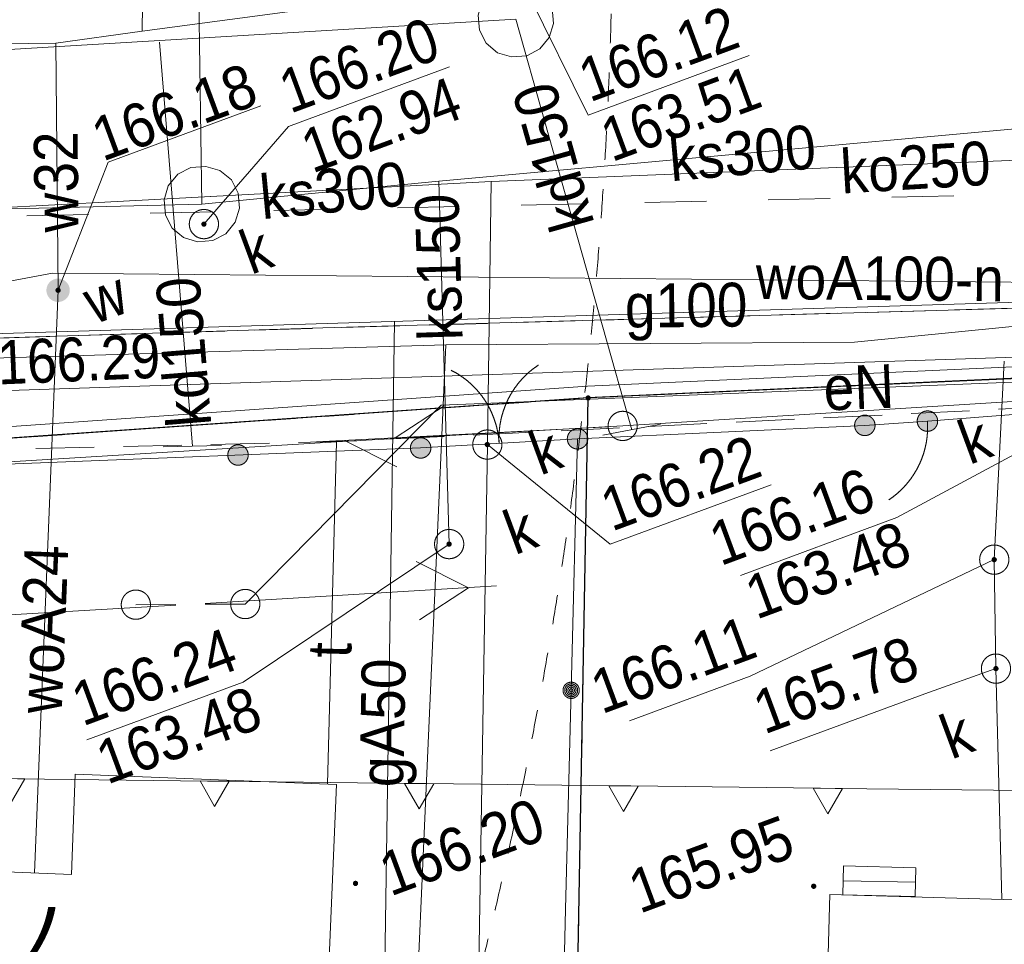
# Model space of a CAD drawing. Header units: millimetres. Extents: x -1155795 to 240441, y -422828 to 463730.
# Tile 30 of 66: x 30742 to 47600, y -33204 to -17376. Entities that reach past the tile are written whole.
import ezdxf
from ezdxf.xclip import XClip

# ---------------------------------------------------------------- set-up
doc = ezdxf.new("R2010")
doc.units = ezdxf.units.MM
doc.header["$MEASUREMENT"] = 0
doc.header["$XCLIPFRAME"] = 0
for name, pattern in [('Dashed', [2116.666667, 1058.333333, -1058.333333]), ('Dashed 1_500', [1000, 500, -500]), ('Wipeout_Contour', [1000, 0, -1000])]:
    doc.linetypes.add(name, pattern=pattern)
for name, color, linetype in [('00 PZT MAPA', 7, 'Continuous'), ('Sycow_7_203-punkt graniczny', 7, 'Continuous'), ('Sycow_7_KTOK - Brama', 7, 'Continuous'), ('Sycow_7_KTOK - Furtka', 7, 'Continuous'), ('Sycow_7_KTOK - Ogrodzenie trwałe', 7, 'Continuous'), ('Sycow_7_punkt wysokościowy sztuczny', 7, 'Continuous'), ('Sycow_7_SUPS01_K - Punkt o określonej wysokości urządzenia', 7, 'Continuous'), ('Sycow_7_SUUS22_K - Właz okrągły', 7, 'Continuous'), ('Sycow_7_zasuwa - siec wodociągowa (punkt)', 7, 'Continuous')]:
    doc.layers.add(name, color=color, linetype=linetype)
for name, color, linetype, lineweight, true_color in [('0_Nr_pióra__58', 7, 'Continuous', 13, 0xdf0000), ('0_Nr_pióra__99', 7, 'Continuous', 0, 0xaad2ff), ('Sycow_7_PZT_RT - Linia rozgraniczająca_Nr_pióra__252', 7, 'Continuous', 18, 0x929292)]:
    doc.layers.add(name, color=color, linetype=linetype, lineweight=lineweight, true_color=true_color)
for name, color, linetype, lineweight in [('Nowe_0_Nr_pióra__27', 7, 'Continuous', 25), ('Sycow_7_218-kontur użytku gruntowego_Nr_pióra__3', 3, 'Continuous', 18), ('Sycow_7_219-działka ewidencyjna_Nr_pióra__7', 7, 'Continuous', 18), ('Sycow_7_238-Punkt adresowy budynku_Nr_pióra__7', 7, 'Continuous', 18), ('Sycow_7_312-budynek ewidencyjny_Nr_pióra__7', 7, 'Continuous', 18), ('Sycow_7_352-schody_Nr_pióra__7', 7, 'Continuous', 18), ('Sycow_7_@Wywiad_Nr_pióra__34', 34, 'Continuous', 18), ('Sycow_7_@Wywiad_Nr_pióra__5', 5, 'Continuous', 18), ('Sycow_7_chodnik (powierzchnia)_Nr_pióra__7', 7, 'Continuous', 18), ('Sycow_7_krawężnik (linia)_Nr_pióra__7', 7, 'Continuous', 18), ('Sycow_7_KTOK - Brama_Nr_pióra__7', 7, 'Continuous', 18), ('Sycow_7_KTOK - Furtka_Nr_pióra__7', 7, 'Continuous', 18), ('Sycow_7_KTOK - Ogrodzenie trwałe_Nr_pióra__7', 7, 'Continuous', 18), ('Sycow_7_ogrodzenie trwałe (linia)_Nr_pióra__7', 7, 'Continuous', 18), ('Sycow_7_przewód elektroenergetyczny (linia)-Atr1_Nr_pióra__1', 1, 'Continuous', 18), ('Sycow_7_przewód elektroenergetyczny (linia)_Nr_pióra__1', 1, 'Continuous', 18), ('Sycow_7_przewód gazowy (linia)-Atr1_Nr_pióra__7', 7, 'Continuous', 18), ('Sycow_7_przewód gazowy (linia)_Nr_pióra__40', 40, 'Continuous', 18), ('Sycow_7_przewód kanalizacyjny (linia)-Atr1_Nr_pióra__34', 34, 'Continuous', 18), ('Sycow_7_przewód kanalizacyjny (linia)_Nr_pióra__34', 34, 'Continuous', 18), ('Sycow_7_przewód telekomunikacyjny (linia)-Atr1_Nr_pióra__30', 30, 'Continuous', 18), ('Sycow_7_przewód telekomunikacyjny (linia)_Nr_pióra__30', 30, 'Continuous', 18), ('Sycow_7_przewód wodociągowy (linia)-Atr1_Nr_pióra__5', 5, 'Continuous', 18), ('Sycow_7_przewód wodociągowy (linia)_Nr_pióra__5', 5, 'Continuous', 18), ('Sycow_7_punkt o określonej wysokości (sieć kanalizacyjna)-Atr2_Nr_pióra__34', 34, 'Continuous', 18), ('Sycow_7_punkt o określonej wysokości (sieć kanalizacyjna)-Atr2_Nr_pióra__7', 7, 'Continuous', 18), ('Sycow_7_punkt o określonej wysokości (sieć kanalizacyjna)-Atr3_Nr_pióra__34', 34, 'Continuous', 18), ('Sycow_7_punkt o określonej wysokości (sieć kanalizacyjna)_Nr_pióra__34', 34, 'Continuous', 18), ('Sycow_7_punkt o określonej wysokości (sieć wodociągowa)-Atr2_Nr_pióra__7', 7, 'Continuous', 18), ('Sycow_7_punkt o określonej wysokości (sieć wodociągowa)_Nr_pióra__5', 5, 'Continuous', 18), ('Sycow_7_punkt wysokościowy sztuczny-Atr2_Nr_pióra__7', 7, 'Continuous', 18), ('Sycow_7_PZT_NLZ - Nieprzekraczalna linia zabudowy_Nr_pióra__7', 7, 'Continuous', 18), ('Sycow_7_RTPW02_O - Punkt wysokościowy sztuczny_Nr_pióra__7', 7, 'Continuous', 18), ('Sycow_7_studzienka - przewód kanalizacyjny (powierzchnia)_Nr_pióra__34', 34, 'Continuous', 18), ('Sycow_7_studzienka okrągła - przewód kanalizacyjny (punkt)-Atr17_Nr_pióra__34', 34, 'Continuous', 18), ('Sycow_7_studzienka okrągła - przewód kanalizacyjny (punkt)_Nr_pióra__34', 34, 'Continuous', 18), ('Sycow_7_SUPE04 - Przewód elektroenergetyczny niskiego napięcia_Nr_pióra__1', 1, 'Continuous', 18), ('Sycow_7_SUPS01_K - Punkt o określonej wysokości urządzenia_Nr_pióra__7', 7, 'Continuous', 18), ('Sycow_7_SUPS01_K_O - Punkt o określonej wysokości urządzenia - rzędna dołu_Nr_pióra__36', 36, 'Continuous', 18), ('Sycow_7_SUPS01_K_O - Punkt o określonej wysokości urządzenia - rzędna góry_Nr_pióra__36', 36, 'Continuous', 18), ('Sycow_7_SUPT01 - Przewód telekomunikacyjny napowietrzny_Nr_pióra__30', 30, 'Continuous', 18), ('Sycow_7_SUSM04_T - Słup_Nr_pióra__7', 7, 'Continuous', 18), ('Sycow_7_SUUS15_K - Studzienka - przewód kanalizacyjny_Nr_pióra__36', 36, 'Continuous', 18), ('Sycow_7_SUUS15_K - Studzienka okrągła - przewód kanalizacyjny_Nr_pióra__36', 36, 'Continuous', 18), ('Sycow_7_SUUS22_K - Właz - opis_Nr_pióra__7', 7, 'Continuous', 18), ('Sycow_7_SUUS22_K - Właz okrągły_Nr_pióra__7', 7, 'Continuous', 18), ('Sycow_7_słup łączony (linia) - symbol_Nr_pióra__7', 7, 'Continuous', 18), ('Sycow_7_słup łączony (linia)_Nr_pióra__7', 7, 'Continuous', 18), ('Sycow_7_wylot kanału (punkt)_Nr_pióra__7', 7, 'Continuous', 18), ('Sycow_7_zasuwa - siec wodociągowa (punkt)-Atr17_Nr_pióra__7', 7, 'Continuous', 18)]:
    doc.layers.add(name, color=color, linetype=linetype, lineweight=lineweight)
doc.styles.add('STYL_AUTOMATYCZNY_11', font='txt', dxfattribs={"width": 0.79})
doc.styles.add('STYL_AUTOMATYCZNY_5', font='txt', dxfattribs={"width": 0.9})
doc.styles.add('STYL_AUTOMATYCZNY_6', font='txt', dxfattribs={"width": 0.87})

# ---------------------------------------------------------------- blocks, each defined once
blk = doc.blocks.new('Rysunek_1_7', base_point=(14567, -19307))
at = {"layer": 'Sycow_7_203-punkt graniczny', "linetype": 'Continuous', "lineweight": 0, "true_color": 0x000000}
blk.add_hatch(color=178, dxfattribs=at).paths.add_polyline_path([(40516, -23836, 1), (40432, -23867, 1)])
at = {"layer": 'Sycow_7_KTOK - Brama', "linetype": 'Continuous', "lineweight": 0, "true_color": 0x000000}
for points in [[(40458, -24491, 1), (40129, -24612, 1)], [(37771, -24646, 1), (37443, -24767, 1)]]:
    blk.add_hatch(color=178, dxfattribs=at).paths.add_polyline_path(points)
at = {"layer": 'Sycow_7_KTOK - Furtka', "linetype": 'Continuous', "lineweight": 0, "true_color": 0x000000}
for points in [[(46448, -24187, 1), (46120, -24309, 1)], [(45376, -24260, 1), (45048, -24382, 1)]]:
    blk.add_hatch(color=178, dxfattribs=at).paths.add_polyline_path(points)
at = {"layer": 'Sycow_7_KTOK - Ogrodzenie trwałe', "linetype": 'Continuous', "lineweight": 0, "true_color": 0x000000}
blk.add_hatch(color=178, dxfattribs=at).paths.add_polyline_path([(34644, -24768, 1), (34315, -24889, 1)])
at = {"layer": 'Sycow_7_punkt o określonej wysokości (sieć kanalizacyjna)_Nr_pióra__34', "linetype": 'Continuous', "lineweight": 18}
for points in [[(38137, -26338, 1), (38052, -26369, 1)], [(47470, -26604, 1), (47385, -26635, 1)], [(47499, -28469, 1), (47415, -28501, 1)]]:
    blk.add_hatch(color=34, dxfattribs=at).paths.add_polyline_path(points)
at = {"layer": 'Sycow_7_punkt o określonej wysokości (sieć wodociągowa)_Nr_pióra__5', "linetype": 'Continuous', "lineweight": 18}
blk.add_hatch(color=5, dxfattribs=at).paths.add_polyline_path([(31441, -21992, 1), (31357, -22024, 1)])
at = {"layer": 'Sycow_7_punkt wysokościowy sztuczny', "linetype": 'Continuous', "lineweight": 0, "true_color": 0x000000}
for points in [[(36534, -32146, 1), (36449, -32177, 1)], [(44379, -32195, 1), (44294, -32226, 1)]]:
    blk.add_hatch(color=178, dxfattribs=at).paths.add_polyline_path(points)
at = {"layer": 'Sycow_7_SUPS01_K - Punkt o określonej wysokości urządzenia', "linetype": 'Continuous', "lineweight": 0, "true_color": 0x000000}
blk.add_hatch(color=178, dxfattribs=at).paths.add_polyline_path([(38791, -24634, 1), (38706, -24665, 1)])
at = {"layer": 'Sycow_7_zasuwa - siec wodociągowa (punkt)', "linetype": 'Continuous', "lineweight": 0, "true_color": 0x000000}
blk.add_hatch(color=178, dxfattribs=at).paths.add_polyline_path([(31587, -21939, 1), (31212, -22077, 1)])
at = {"layer": 'Sycow_7_218-kontur użytku gruntowego_Nr_pióra__3', "color": 3, "linetype": 'Continuous', "lineweight": 18}
for p, q in [((46406, -23582), (46905, -23559)), ((46905, -23559), (46406, -23582)), ((47405, -23537), (47904, -23514)), ((47904, -23514), (47405, -23537)), ((42410, -23764), (42909, -23741)), ((42909, -23741), (42410, -23764)), ((43409, -23718), (43908, -23695)), ((43908, -23695), (43409, -23718)), ((44408, -23673), (44907, -23650)), ((44907, -23650), (44408, -23673)), ((45407, -23627), (45906, -23605)), ((45906, -23605), (45407, -23627)), ((38954, -23958), (39453, -23923)), ((39453, -23923), (38954, -23958)), ((39952, -23888), (40474, -23852)), ((40474, -23852), (39952, -23888)), ((40474, -23852), (40469, -24144)), ((40469, -24144), (40474, -23852)), ((40474, -23852), (40912, -23832)), ((40912, -23832), (40474, -23852)), ((41411, -23809), (41910, -23786)), ((41910, -23786), (41411, -23809)), ((36959, -24097), (37458, -24062)), ((37458, -24062), (36959, -24097)), ((37957, -24027), (38455, -23993)), ((38455, -23993), (37957, -24027)), ((33966, -24306), (34465, -24271)), ((34465, -24271), (33966, -24306)), ((34964, -24236), (35463, -24201)), ((35463, -24201), (34964, -24236)), ((35961, -24167), (36460, -24132)), ((36460, -24132), (35961, -24167)), ((31971, -24445), (32470, -24410)), ((32470, -24410), (31971, -24445)), ((32969, -24376), (33468, -24341)), ((33468, -24341), (32969, -24376)), ((30974, -24515), (31472, -24480)), ((31472, -24480), (30974, -24515)), ((40460, -24644), (40451, -25144)), ((40451, -25144), (40460, -24644)), ((40442, -25644), (40433, -26144)), ((40433, -26144), (40442, -25644)), ((40424, -26643), (40415, -27143)), ((40415, -27143), (40424, -26643)), ((40406, -27643), (40397, -28143)), ((40397, -28143), (40406, -27643)), ((40388, -28643), (40379, -29143)), ((40379, -29143), (40388, -28643)), ((40370, -29643), (40361, -30143)), ((40361, -30143), (40370, -29643)), ((40352, -30643), (40343, -31143)), ((40343, -31143), (40352, -30643)), ((40334, -31643), (40325, -32143)), ((40325, -32143), (40334, -31643)), ((40316, -32642), (40307, -33142)), ((40307, -33142), (40316, -32642))]:
    blk.add_line(p, q, dxfattribs=at)
at = {"layer": 'Sycow_7_219-działka ewidencyjna_Nr_pióra__7', "color": 7, "linetype": 'Continuous', "lineweight": 18}
for p, q in [((40474, -23852), (60829, -22926)), ((24965, -24934), (40474, -23852)), ((39807, -60930), (40474, -23852))]:
    blk.add_line(p, q, dxfattribs=at)
at = {"layer": 'Sycow_7_312-budynek ewidencyjny_Nr_pióra__7', "color": 7, "linetype": 'Continuous', "lineweight": 18}
for p, q in [((31627, -32011), (31694, -30291)), ((31694, -30291), (36164, -30470)), ((36164, -30470), (35745, -40745)), ((27112, -31828), (31627, -32011)), ((44435, -38583), (44613, -32353)), ((44613, -32353), (53386, -32603))]:
    blk.add_line(p, q, dxfattribs=at)
at = {"layer": 'Sycow_7_352-schody_Nr_pióra__7', "color": 7, "linetype": 'Continuous', "lineweight": 18}
blk.add_line((44842, -32116), (46081, -32139), dxfattribs=at)
at = {"layer": 'Sycow_7_352-schody_Nr_pióra__7', "color": 7, "linetype": 'Continuous', "lineweight": 18, "flags": 128}
blk.add_lwpolyline([(46085, -31894), (44847, -31861), (44838, -32355), (46076, -32387)], close=True, dxfattribs=at)
blk.add_lwpolyline([(46085, -31894), (44847, -31861), (44838, -32355), (46076, -32387)], close=True, dxfattribs=at)
at = {"layer": 'Sycow_7_@Wywiad_Nr_pióra__34', "color": 34, "linetype": 'Continuous', "lineweight": 18}
blk.add_line((38814, -20147), (63649, -19132), dxfattribs=at)
at = {"layer": 'Sycow_7_@Wywiad_Nr_pióra__34', "color": 34, "linetype": 'Continuous', "lineweight": 18, "flags": 128}
blk.add_lwpolyline([(38520, -38704), (38749, -24649), (38814, -20147)], dxfattribs=at)
at = {"layer": 'Sycow_7_chodnik (powierzchnia)_Nr_pióra__7', "color": 7, "linetype": 'Continuous', "lineweight": 18}
for p, q in [((44750, -22402), (43750, -22431)), ((46249, -22359), (45250, -22388)), ((47749, -22315), (46749, -22344)), ((38753, -22575), (37753, -22604)), ((40252, -22532), (39252, -22561)), ((41751, -22488), (40752, -22517)), ((43251, -22445), (42251, -22474)), ((32755, -22753), (31756, -22784)), ((34254, -22707), (33255, -22738)), ((35754, -22662), (34754, -22692)), ((37253, -22618), (36254, -22647)), ((46005, -24119), (47004, -24071)), ((47503, -24046), (48502, -23997)), ((43009, -24266), (44008, -24217)), ((44507, -24193), (45506, -24144)), ((38514, -24486), (39513, -24437)), ((40012, -24412), (41011, -24364)), ((41511, -24339), (42509, -24290)), ((37016, -24559), (38015, -24510)), ((31018, -24719), (32018, -24695)), ((32518, -24683), (33517, -24659)), ((34017, -24647), (35017, -24623))]:
    blk.add_line(p, q, dxfattribs=at)
at = {"layer": 'Sycow_7_chodnik (powierzchnia)_Nr_pióra__7', "color": 7, "linetype": 'Continuous', "lineweight": 18, "flags": 128}
for points in [[(31256, -22799), (30559, -22820), (30256, -22828)], [(35517, -24612), (36344, -24592), (36516, -24583)]]:
    blk.add_lwpolyline(points, dxfattribs=at)
at = {"layer": 'Sycow_7_krawężnik (linia)_Nr_pióra__7', "color": 7, "linetype": 'Continuous', "lineweight": 18, "flags": 128}
blk.add_lwpolyline([(113556, -22974), (108833, -22832), (87103, -22262), (62467, -21936), (49262, -22272), (35935, -22653), (29917, -22837), (10745, -23338), (-2975, -23635), (-15947, -23939), (-24806, -24115), (-45149, -24410), (-67674, -23289), (-80254, -22221), (-81968, -22041)], dxfattribs=at)
at = {"layer": 'Sycow_7_KTOK - Brama_Nr_pióra__7', "color": 7, "linetype": 'Continuous', "lineweight": 18}
blk.add_line((37607, -24707), (40293, -24551), dxfattribs=at)
for centre in [(40293, -24551), (37607, -24707)]:
    blk.add_circle(centre, 175, dxfattribs=at)
for centre, start, end in [((37453, -24716), 3.3082, 63.3082), ((40448, -24542), 123.3082, 183.3082)]:
    blk.add_arc(centre, 1500, start, end, dxfattribs=at)
at = {"layer": 'Sycow_7_KTOK - Furtka_Nr_pióra__7', "color": 7, "linetype": 'Continuous', "lineweight": 18}
blk.add_line((46284, -24248), (45212, -24321), dxfattribs=at)
for centre in [(46284, -24248), (45212, -24321)]:
    blk.add_circle(centre, 175, dxfattribs=at)
blk.add_arc((44787, -24350), 1500, 303.9076, 3.9076, dxfattribs=at)
at = {"layer": 'Sycow_7_KTOK - Ogrodzenie trwałe_Nr_pióra__7', "color": 7, "linetype": 'Continuous', "lineweight": 18}
for p, q in [((49309, -24016), (46284, -24248)), ((45212, -24321), (40293, -24551)), ((37607, -24707), (20110, -25388))]:
    blk.add_line(p, q, dxfattribs=at)
blk.add_circle((34480, -24828), 175, dxfattribs=at)
at = {"layer": 'Sycow_7_ogrodzenie trwałe (linia)_Nr_pióra__7', "color": 7, "linetype": 'Continuous', "lineweight": 18}
for p, q in [((40293, -24551), (40184, -28856)), ((40185, -28800), (40185, -28800)), ((40186, -28745), (40186, -28745)), ((40186, -28772), (40186, -28772)), ((40187, -28717), (40187, -28717)), ((40184, -28856), (40088, -32605)), ((40184, -28828), (40184, -28828)), ((40184, -28856), (40184, -28856)), ((40088, -32605), (39992, -36353))]:
    blk.add_line(p, q, dxfattribs=at)
for radius in [139, 111, 83.3, 55.6, 27.8]:
    blk.add_circle((40184, -28856), radius, dxfattribs=at)
at = {"layer": 'Sycow_7_przewód elektroenergetyczny (linia)_Nr_pióra__1', "color": 1, "linetype": 'Continuous', "lineweight": 18, "flags": 128}
blk.add_lwpolyline([(34604, -27379), (37959, -23972), (46030, -23650), (53490, -23351), (57629, -23066)], dxfattribs=at)
at = {"layer": 'Sycow_7_przewód gazowy (linia)_Nr_pióra__40', "color": 40, "linetype": 'Continuous', "lineweight": 18, "flags": 128}
for points in [[(38036, -22941), (45037, -22898), (55434, -21863), (55659, -20799), (57138, -20849)], [(-81489, -23333), (-74473, -24441), (-65760, -24905), (-47998, -26998), (-35625, -27151), (-6779, -25513), (14559, -24191), (20451, -23054), (48781, -22183), (76948, -21906), (87474, -22199), (101858, -22887)], [(35942, -35862), (36961, -35848), (37162, -22540)], [(38036, -22941), (37458, -36069), (35932, -36122)]]:
    blk.add_lwpolyline(points, dxfattribs=at)
at = {"layer": 'Sycow_7_przewód kanalizacyjny (linia)_Nr_pióra__34', "color": 34, "linetype": 'Continuous', "lineweight": 18}
for p, q in [((33860, -20532), (33402, 10425)), ((39236, -17368), (-1177, -19792)), ((41220, -24397), (39236, -17368)), ((47976, -19229), (37916, -20139)), ((37916, -20139), (33860, -20532)), ((37916, -20139), (38095, -26353))]:
    blk.add_line(p, q, dxfattribs=at)
at = {"layer": 'Sycow_7_przewód kanalizacyjny (linia)_Nr_pióra__34', "color": 34, "linetype": 'Continuous', "lineweight": 18, "flags": 128}
blk.add_lwpolyline([(47556, -32437), (47457, -28485), (47428, -26619), (47597, -23219)], dxfattribs=at)
at = {"layer": 'Sycow_7_przewód telekomunikacyjny (linia)_Nr_pióra__30', "color": 30, "linetype": 'Continuous', "lineweight": 18}
blk.add_line((36012, -30462), (36167, -24604), dxfattribs=at)
at = {"layer": 'Sycow_7_przewód telekomunikacyjny (linia)_Nr_pióra__30', "color": 30, "linetype": 'Continuous', "lineweight": 18, "flags": 128}
for points in [[(113763, -23533), (110023, -23223), (100763, -23644), (75443, -22996), (61587, -22699), (29173, -23771)], [(28989, -24919), (29347, -25018), (36167, -24604), (41066, -24330), (57889, -23279), (66602, -23081), (77434, -23336), (114147, -24570)]]:
    blk.add_lwpolyline(points, dxfattribs=at)
at = {"layer": 'Sycow_7_przewód wodociągowy (linia)_Nr_pióra__5', "color": 5, "linetype": 'Continuous', "lineweight": 18}
for p, q in [((31358, -17779), (31399, -22008)), ((31399, -22008), (30996, -31978))]:
    blk.add_line(p, q, dxfattribs=at)
at = {"layer": 'Sycow_7_przewód wodociągowy (linia)_Nr_pióra__5', "color": 5, "linetype": 'Continuous', "lineweight": 18, "flags": 128}
for points in [[(32838, -17572), (33202, 11109), (31328, 11363)], [(111297, -16871), (105226, -16777), (92259, -16546), (87840, -16476), (87387, -16462), (77182, -16231), (58880, -15704), (58343, -15721), (48019, -15545), (32838, -17572), (31358, -17779), (29957, -17797), (14652, -17961), (-2946, -18154)]]:
    blk.add_lwpolyline(points, dxfattribs=at)
at = {"layer": 'Sycow_7_punkt o określonej wysokości (sieć kanalizacyjna)-Atr2_Nr_pióra__7', "color": 7, "linetype": 'Continuous', "lineweight": 18, "flags": 128}
for points in [[(48237, -24571), (45762, -25898), (43085, -26889)], [(38095, -26353), (34567, -28715), (31890, -29706)], [(47428, -26619), (43249, -28612), (41181, -29378)], [(47457, -28485), (46241, -28914), (43594, -29894)]]:
    blk.add_lwpolyline(points, dxfattribs=at)
at = {"layer": 'Sycow_7_PZT_NLZ - Nieprzekraczalna linia zabudowy_Nr_pióra__7', "color": 7, "linetype": 'Continuous', "lineweight": 18}
for p, q in [((30706, -30372), (33956, -30410)), ((33956, -30410), (34206, -30413)), ((34206, -30413), (37456, -30451)), ((37456, -30451), (37706, -30454)), ((37706, -30454), (40956, -30492)), ((40956, -30492), (41206, -30494)), ((41206, -30494), (44455, -30532)), ((44455, -30532), (44705, -30535)), ((44705, -30535), (47955, -30573))]:
    blk.add_line(p, q, dxfattribs=at)
at = {"layer": 'Sycow_7_PZT_NLZ - Nieprzekraczalna linia zabudowy_Nr_pióra__7', "color": 7, "linetype": 'Continuous', "lineweight": 18, "flags": 128}
for points in [[(30331, -30367), (30831, -30373), (30579, -30805)], [(33831, -30408), (34331, -30414), (34079, -30846)], [(37331, -30449), (37831, -30455), (37579, -30887)], [(40831, -30490), (41331, -30496), (41078, -30928)], [(44330, -30531), (44830, -30537), (44578, -30969)]]:
    blk.add_lwpolyline(points, close=True, dxfattribs=at)
at = {"layer": 'Sycow_7_PZT_RT - Linia rozgraniczająca_Nr_pióra__252', "color": 252, "linetype": 'Continuous', "lineweight": 18, "true_color": 0x929292, "flags": 128}
blk.add_lwpolyline([(-69413, -27188), (-57683, -28629), (-39732, -28747), (-23839, -27797), (-19841, -27565), (30, -26370), (20336, -25057), (40462, -23652), (60827, -22726), (85533, -23424)], dxfattribs=at)
at = {"layer": 'Sycow_7_studzienka - przewód kanalizacyjny (powierzchnia)_Nr_pióra__34', "color": 34, "linetype": 'Continuous', "lineweight": 18, "flags": 128}
blk.add_lwpolyline([(38925, -17942), (38727, -17780), (38612, -17556), (38591, -17298), (38662, -17058), (38823, -16860), (39047, -16745), (39306, -16724), (39546, -16795), (39744, -16956), (39859, -17180), (39880, -17439), (39809, -17678), (39648, -17877), (39424, -17992), (39165, -18013)], close=True, dxfattribs=at)
at = {"layer": 'Sycow_7_studzienka okrągła - przewód kanalizacyjny (punkt)_Nr_pióra__34', "color": 34, "linetype": 'Continuous', "lineweight": 18}
for centre in [(38095, -26353), (47428, -26619), (47457, -28485)]:
    blk.add_circle(centre, 250, dxfattribs=at)
at = {"layer": 'Sycow_7_SUPE04 - Przewód elektroenergetyczny niskiego napięcia_Nr_pióra__1', "color": 1, "linetype": 'Continuous', "lineweight": 18}
for p, q in [((38425, -27099), (37530, -26652)), ((33917, -27370), (38908, -27070)), ((37590, -27650), (38425, -27099)), ((33418, -27399), (28426, -27690))]:
    blk.add_line(p, q, dxfattribs=at)
at = {"layer": 'Sycow_7_SUPS01_K - Punkt o określonej wysokości urządzenia_Nr_pióra__7', "color": 7, "linetype": 'Continuous', "lineweight": 18, "flags": 128}
for points in [[(43229, -17988), (40476, -19008), (39456, -16937)], [(43606, -25336), (40853, -26355), (38749, -24649)]]:
    blk.add_lwpolyline(points, dxfattribs=at)
at = {"layer": 'Sycow_7_SUPT01 - Przewód telekomunikacyjny napowietrzny_Nr_pióra__30', "color": 30, "linetype": 'Continuous', "lineweight": 18}
for p, q in [((38010, -23988), (37171, -24532)), ((40816, -24343), (35823, -24602)), ((36306, -24577), (37197, -25031))]:
    blk.add_line(p, q, dxfattribs=at)
at = {"layer": 'Sycow_7_SUSM04_T - Słup_Nr_pióra__7', "color": 7, "linetype": 'Continuous', "lineweight": 18}
blk.add_circle((41066, -24330), 250, dxfattribs=at)
at = {"layer": 'Sycow_7_SUUS15_K - Studzienka okrągła - przewód kanalizacyjny_Nr_pióra__36', "color": 36, "linetype": 'Continuous', "lineweight": 18}
blk.add_circle((38749, -24649), 250, dxfattribs=at)
at = {"layer": 'Sycow_7_słup łączony (linia) - symbol_Nr_pióra__7', "color": 7, "linetype": 'Continuous', "lineweight": 18}
for centre in [(32731, -27390), (34604, -27379)]:
    blk.add_circle(centre, 250, dxfattribs=at)
at = {"layer": 'Sycow_7_słup łączony (linia)_Nr_pióra__7', "color": 7, "linetype": 'Continuous', "lineweight": 18}
for p, q in [((32731, -27390), (33417, -27386)), ((33917, -27383), (34604, -27379))]:
    blk.add_line(p, q, dxfattribs=at)
at = {"layer": 'Sycow_7_wylot kanału (punkt)_Nr_pióra__7', "color": 7, "linetype": 'Continuous', "lineweight": 18}
for p, q in [((40728, -24491), (41711, -24302)), ((33199, -24686), (34198, -24665))]:
    blk.add_line(p, q, dxfattribs=at)
at = {"layer": 'Sycow_7_238-Punkt adresowy budynku_Nr_pióra__7', "color": 7, "linetype": 'Continuous', "lineweight": 18, "insert": (31140, -32561), "char_height": 1250, "attachment_point": 8, "rotation": 177.979, "style": 'STYL_AUTOMATYCZNY_11'}
blk.add_mtext('\\A1;{\\pqc;\\fArial|b0|i1|c0|p0;\\W0.790000;7}', dxfattribs=at)
at = {"layer": 'Sycow_7_@Wywiad_Nr_pióra__5', "color": 5, "linetype": 'Continuous', "lineweight": 18, "insert": (32167, -19818), "char_height": 750, "attachment_point": 7, "rotation": 20.318, "style": 'STYL_AUTOMATYCZNY_5'}
blk.add_mtext('\\A1;{\\pql;\\fArial|b0|i0|c0|p0;\\W0.900000;166.18}', dxfattribs=at)
at = {"layer": 'Sycow_7_przewód elektroenergetyczny (linia)-Atr1_Nr_pióra__1', "color": 1, "linetype": 'Continuous', "lineweight": 18, "insert": (44506, -23697), "char_height": 750, "attachment_point": 4, "rotation": 2.287, "style": 'STYL_AUTOMATYCZNY_5'}
blk.add_mtext('\\A1;{\\pql;\\fArial|b0|i0|c0|p0;\\W0.900000;eN}', dxfattribs=at)
at = {"layer": 'Sycow_7_przewód gazowy (linia)-Atr1_Nr_pióra__7', "color": 7, "linetype": 'Continuous', "lineweight": 18, "char_height": 750, "attachment_point": 7, "style": 'STYL_AUTOMATYCZNY_5'}
for s, insert, rotation in [('\\A1;{\\pql;\\fArial|b0|i0|c0|p0;\\W0.900000;g100}', (41110, -22876), 0.629), ('\\A1;{\\pql;\\fArial|b0|i0|c0|p0;\\W0.900000;gA50}', (37535, -30524), 88.918)]:
    blk.add_mtext(s, dxfattribs=dict(at, insert=insert, rotation=rotation))
at = {"layer": 'Sycow_7_przewód kanalizacyjny (linia)-Atr1_Nr_pióra__34', "color": 34, "linetype": 'Continuous', "lineweight": 18, "char_height": 750, "attachment_point": 4, "style": 'STYL_AUTOMATYCZNY_5'}
for s, insert, rotation in [('\\A1;{\\pql;\\fArial|b0|i0|c0|p0;\\W0.900000;kd150}', (40231, -20965), 105.763), ('\\A1;{\\pql;\\fArial|b0|i0|c0|p0;\\W0.900000;ks300}', (41862, -19775), 5.167), ('\\A1;{\\pql;\\fArial|b0|i0|c0|p0;\\W0.900000;ko250}', (44797, -19984), 3.454), ('\\A1;{\\pql;\\fArial|b0|i0|c0|p0;\\W0.900000;ks300}', (34858, -20424), 5.531), ('\\A1;{\\pql;\\fArial|b0|i0|c0|p0;\\W0.900000;ks150}', (37957, -22870), 91.65), ('\\A1;{\\pql;\\fArial|b0|i0|c0|p0;\\W0.900000;kd150}', (33657, -24345), 94.679)]:
    blk.add_mtext(s, dxfattribs=dict(at, insert=insert, rotation=rotation))
at = {"layer": 'Sycow_7_przewód telekomunikacyjny (linia)-Atr1_Nr_pióra__30', "color": 30, "linetype": 'Continuous', "lineweight": 18, "insert": (36046, -28299), "char_height": 750, "attachment_point": 4, "rotation": 88.48, "style": 'STYL_AUTOMATYCZNY_5'}
blk.add_mtext('\\A1;{\\pql;\\fArial|b0|i0|c0|p0;\\W0.900000;t}', dxfattribs=at)
at = {"layer": 'Sycow_7_przewód wodociągowy (linia)-Atr1_Nr_pióra__5', "color": 5, "linetype": 'Continuous', "lineweight": 18, "char_height": 750, "attachment_point": 4, "style": 'STYL_AUTOMATYCZNY_5'}
for s, insert, rotation in [('\\A1;{\\pql;\\fArial|b0|i0|c0|p0;\\W0.900000;w32}', (31380, -21018), 90.555), ('\\A1;{\\pql;\\fArial|b0|i0|c0|p0;\\W0.900000;woA100-n}', (43346, -21787), 359.466), ('\\A1;{\\pql;\\fArial|b0|i0|c0|p0;\\W0.900000;woA24}', (31091, -29251), 87.685)]:
    blk.add_mtext(s, dxfattribs=dict(at, insert=insert, rotation=rotation))
at = {"layer": 'Sycow_7_punkt o określonej wysokości (sieć kanalizacyjna)-Atr2_Nr_pióra__34', "color": 34, "linetype": 'Continuous', "lineweight": 18, "char_height": 750, "attachment_point": 7, "rotation": 20.318, "style": 'STYL_AUTOMATYCZNY_5'}
for s, insert in [('\\A1;{\\pql;\\fArial|b0|i0|c0|p0;\\W0.900000;166.16}', (42743, -26743)), ('\\A1;{\\pql;\\fArial|b0|i0|c0|p0;\\W0.900000;166.11}', (40712, -29278)), ('\\A1;{\\pql;\\fArial|b0|i0|c0|p0;\\W0.900000;166.24}', (31823, -29487)), ('\\A1;{\\pql;\\fArial|b0|i0|c0|p0;\\W0.900000;165.78}', (43494, -29625))]:
    blk.add_mtext(s, dxfattribs=dict(at, insert=insert))
at = {"layer": 'Sycow_7_punkt o określonej wysokości (sieć kanalizacyjna)-Atr3_Nr_pióra__34', "color": 34, "linetype": 'Continuous', "lineweight": 18, "char_height": 750, "attachment_point": 7, "rotation": 20.318, "style": 'STYL_AUTOMATYCZNY_5'}
for insert in [(43358, -27660), (32244, -30483)]:
    blk.add_mtext('\\A1;{\\pql;\\fArial|b0|i0|c0|p0;\\W0.900000;163.48}', dxfattribs=dict(at, insert=insert))
at = {"layer": 'Sycow_7_punkt wysokościowy sztuczny-Atr2_Nr_pióra__7', "color": 7, "linetype": 'Continuous', "lineweight": 18, "char_height": 750, "attachment_point": 7, "rotation": 20.318, "style": 'STYL_AUTOMATYCZNY_5'}
for s, insert in [('\\A1;{\\pql;\\fArial|b0|i0|c0|p0;\\W0.900000;166.20}', (37092, -32399)), ('\\A1;{\\pql;\\fArial|b0|i0|c0|p0;\\W0.900000;165.95}', (41359, -32694))]:
    blk.add_mtext(s, dxfattribs=dict(at, insert=insert))
at = {"layer": 'Sycow_7_RTPW02_O - Punkt wysokościowy sztuczny_Nr_pióra__7', "color": 7, "linetype": 'Continuous', "lineweight": 18, "insert": (30377, -23632), "char_height": 750, "attachment_point": 7, "rotation": 2.4409, "style": 'STYL_AUTOMATYCZNY_6'}
blk.add_mtext('\\A1;{\\pql;\\fArial|b0|i0|c0|p0;\\W0.870000;166.29}', dxfattribs=at)
at = {"layer": 'Sycow_7_studzienka okrągła - przewód kanalizacyjny (punkt)-Atr17_Nr_pióra__34', "color": 34, "linetype": 'Continuous', "lineweight": 18, "char_height": 750, "attachment_point": 7, "rotation": 20.318, "style": 'STYL_AUTOMATYCZNY_5'}
for insert in [(47002, -25000), (39218, -26545), (46691, -30045)]:
    blk.add_mtext('\\A1;{\\pql;\\fArial|b0|i0|c0|p0;\\W0.900000;k}', dxfattribs=dict(at, insert=insert))
at = {"layer": 'Sycow_7_SUPS01_K_O - Punkt o określonej wysokości urządzenia - rzędna dołu_Nr_pióra__36', "color": 36, "linetype": 'Continuous', "lineweight": 18, "char_height": 750, "attachment_point": 1, "rotation": 20.318, "style": 'STYL_AUTOMATYCZNY_6'}
for s, insert in [('\\A1;{\\pql;\\fArial|b0|i0|c0|p0;\\W0.870000;163.51}', (40621, -19114)), ('\\A1;{\\pql;\\fArial|b0|i0|c0|p0;\\W0.870000;162.94}', (35492, -19308))]:
    blk.add_mtext(s, dxfattribs=dict(at, insert=insert))
at = {"layer": 'Sycow_7_SUPS01_K_O - Punkt o określonej wysokości urządzenia - rzędna góry_Nr_pióra__36', "color": 36, "linetype": 'Continuous', "lineweight": 18, "char_height": 750, "attachment_point": 7, "rotation": 20.318, "style": 'STYL_AUTOMATYCZNY_6'}
for s, insert in [('\\A1;{\\pql;\\fArial|b0|i0|c0|p0;\\W0.870000;166.12}', (40506, -18804)), ('\\A1;{\\pql;\\fArial|b0|i0|c0|p0;\\W0.870000;166.20}', (35377, -18998)), ('\\A1;{\\pql;\\fArial|b0|i0|c0|p0;\\W0.870000;166.22}', (40884, -26151))]:
    blk.add_mtext(s, dxfattribs=dict(at, insert=insert))
at = {"layer": 'Sycow_7_SUUS15_K - Studzienka - przewód kanalizacyjny_Nr_pióra__36', "color": 36, "linetype": 'Continuous', "lineweight": 18, "insert": (39526, -24831), "char_height": 750, "attachment_point": 4, "rotation": 20.318, "style": 'STYL_AUTOMATYCZNY_6'}
blk.add_mtext('\\A1;{\\pql;\\fArial|b0|i0|c0|p0;\\W0.870000;k}', dxfattribs=at)
at = {"layer": 'Sycow_7_SUUS22_K - Właz - opis_Nr_pióra__7', "color": 7, "linetype": 'Continuous', "lineweight": 18, "insert": (34574, -21394), "char_height": 750, "attachment_point": 4, "rotation": 20.318, "style": 'STYL_AUTOMATYCZNY_6'}
blk.add_mtext('\\A1;{\\pql;\\fArial|b0|i0|c0|p0;\\W0.870000;k}', dxfattribs=at)
at = {"layer": 'Sycow_7_zasuwa - siec wodociągowa (punkt)-Atr17_Nr_pióra__7', "color": 7, "linetype": 'Continuous', "lineweight": 18, "insert": (32016, -22597), "char_height": 750, "attachment_point": 7, "rotation": 20.318, "style": 'STYL_AUTOMATYCZNY_5'}
blk.add_mtext('\\A1;{\\pql;\\fArial|b0|i0|c0|p0;\\W0.900000;w}', dxfattribs=at)
at = {"color": 254, "linetype": 'Wipeout_Contour', "lineweight": 0, "ltscale": 3940938.780152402}
blk.add_wipeout([(34131, -20789), (34125, -20774), (34118, -20760), (34110, -20746), (34102, -20733), (34092, -20720), (34082, -20708), (34071, -20697), (34060, -20686), (34048, -20677), (34035, -20667), (34022, -20659), (34008, -20652), (33993, -20645), (33979, -20639), (33964, -20635), (33949, -20631), (33933, -20628), (33917, -20626), (33902, -20626), (33886, -20626), (33870, -20627), (33855, -20629), (33839, -20632), (33824, -20636), (33809, -20641), (33795, -20647), (33781, -20654), (33767, -20661), (33754, -20670), (33741, -20679), (33729, -20689), (33718, -20700), (33707, -20712), (33697, -20724), (33688, -20737), (33680, -20750), (33672, -20764), (33666, -20778), (33660, -20793), (33656, -20808), (33652, -20823), (33649, -20839), (33647, -20854), (33646, -20870), (33646, -20886), (33648, -20901), (33650, -20917), (33653, -20932), (33657, -20947), (33662, -20962), (33668, -20977), (33674, -20991), (33682, -21005), (33691, -21018), (33700, -21030), (33710, -21042), (33721, -21054), (33733, -21064), (33745, -21074), (33758, -21083), (33771, -21092), (33785, -21099), (33799, -21106), (33814, -21111), (33829, -21116), (33844, -21120), (33859, -21123), (33875, -21125), (33891, -21125), (33906, -21125), (33922, -21124), (33938, -21122), (33953, -21119), (33968, -21115), (33983, -21110), (33998, -21104), (34012, -21097), (34025, -21089), (34039, -21081), (34051, -21072), (34063, -21061), (34075, -21051), (34085, -21039), (34095, -21027), (34104, -21014), (34113, -21001), (34120, -20987), (34127, -20973), (34132, -20958), (34137, -20943), (34141, -20928), (34143, -20912), (34145, -20897), (34146, -20881), (34146, -20865), (34145, -20850), (34143, -20834), (34140, -20819)], dxfattribs=at).dxf.layer = 'Sycow_7_SUUS22_K - Właz okrągły'
at = {"layer": 'Sycow_7_SUPS01_K - Punkt o określonej wysokości urządzenia', "linetype": 'Continuous', "lineweight": 0, "true_color": 0x000000}
blk.add_hatch(color=178, dxfattribs=at).paths.add_polyline_path([(33938, -20860, 1), (33854, -20891, 1)])
at = {"layer": 'Sycow_7_przewód gazowy (linia)_Nr_pióra__40', "color": 40, "linetype": 'Continuous', "lineweight": 18, "flags": 128}
blk.add_lwpolyline([(38036, -22941), (21337, -23430), (-21333, -24972), (-30598, -25119), (-34886, -25288), (-47055, -25571), (-51064, -25168), (-50725, -17877), (-70517, -16493), (-71840, -16375), (-84481, -15255)], dxfattribs=at)
at = {"layer": 'Sycow_7_przewód kanalizacyjny (linia)_Nr_pióra__34', "color": 34, "linetype": 'Continuous', "lineweight": 18}
for p, q in [((33133, -17762), (33698, -24676)), ((33860, -20532), (14657, -20999))]:
    blk.add_line(p, q, dxfattribs=at)
at = {"layer": 'Sycow_7_przewód kanalizacyjny (linia)_Nr_pióra__34', "color": 34, "linetype": 'Continuous', "lineweight": 18, "flags": 128}
blk.add_lwpolyline([(-49148, -24843), (-35682, -24090), (-22535, -23338), (-17463, -23039), (-46, -22156), (15328, -21400), (38814, -20147)], dxfattribs=at)
at = {"layer": 'Sycow_7_przewód wodociągowy (linia)_Nr_pióra__5', "color": 5, "linetype": 'Continuous', "lineweight": 18, "flags": 128}
blk.add_lwpolyline([(56731, -21074), (56633, -21558), (53002, -21889), (48325, -21872), (31301, -21714), (29257, -22097), (21060, -23373), (13886, -24675), (-7481, -26210), (-16440, -26840), (-28419, -27778), (-36529, -28051), (-47880, -28009), (-55848, -27771), (-67336, -27130), (-74089, -25248), (-81033, -24565)], dxfattribs=at)
at = {"layer": 'Sycow_7_punkt o określonej wysokości (sieć wodociągowa)-Atr2_Nr_pióra__7', "color": 7, "linetype": 'Continuous', "lineweight": 18, "flags": 128}
blk.add_lwpolyline([(31399, -22008), (32254, -19817), (34871, -18849)], dxfattribs=at)
at = {"layer": 'Sycow_7_studzienka - przewód kanalizacyjny (powierzchnia)_Nr_pióra__34', "color": 34, "linetype": 'Continuous', "lineweight": 18, "flags": 128}
blk.add_lwpolyline([(33549, -21105), (33351, -20944), (33236, -20720), (33215, -20461), (33286, -20222), (33447, -20023), (33671, -19908), (33930, -19887), (34170, -19958), (34368, -20120), (34483, -20344), (34504, -20602), (34433, -20842), (34272, -21040), (34048, -21155), (33789, -21176)], close=True, dxfattribs=at)
at = {"layer": 'Sycow_7_SUPS01_K - Punkt o określonej wysokości urządzenia_Nr_pióra__7', "color": 7, "linetype": 'Continuous', "lineweight": 18, "flags": 128}
blk.add_lwpolyline([(38100, -18182), (35347, -19202), (33896, -20875)], dxfattribs=at)
at = {"layer": 'Sycow_7_SUUS22_K - Właz okrągły_Nr_pióra__7', "color": 7, "linetype": 'Continuous', "lineweight": 18}
for p, q in [((33697, -20724), (33688, -20737)), ((33707, -20712), (33697, -20724)), ((33718, -20700), (33707, -20712)), ((33729, -20689), (33718, -20700)), ((33741, -20679), (33729, -20689)), ((33754, -20670), (33741, -20679)), ((33767, -20661), (33754, -20670)), ((33781, -20654), (33767, -20661)), ((33795, -20647), (33781, -20654)), ((33809, -20641), (33795, -20647)), ((33824, -20636), (33809, -20641)), ((33839, -20632), (33824, -20636)), ((33855, -20629), (33839, -20632)), ((33870, -20627), (33855, -20629)), ((33886, -20626), (33870, -20627)), ((33902, -20626), (33886, -20626)), ((33917, -20626), (33902, -20626)), ((33933, -20628), (33917, -20626)), ((33949, -20631), (33933, -20628)), ((33964, -20635), (33949, -20631)), ((33979, -20639), (33964, -20635)), ((33993, -20645), (33979, -20639)), ((34008, -20652), (33993, -20645)), ((34022, -20659), (34008, -20652)), ((34035, -20667), (34022, -20659)), ((34048, -20677), (34035, -20667)), ((34060, -20686), (34048, -20677)), ((34071, -20697), (34060, -20686)), ((34082, -20708), (34071, -20697)), ((34092, -20720), (34082, -20708)), ((34102, -20733), (34092, -20720)), ((34110, -20746), (34102, -20733)), ((33647, -20854), (33646, -20870)), ((33646, -20870), (33646, -20886)), ((33646, -20886), (33648, -20901)), ((33649, -20839), (33647, -20854)), ((33648, -20901), (33650, -20917)), ((33652, -20823), (33649, -20839)), ((33656, -20808), (33652, -20823)), ((33660, -20793), (33656, -20808)), ((33666, -20778), (33660, -20793)), ((33672, -20764), (33666, -20778)), ((33680, -20750), (33672, -20764)), ((33688, -20737), (33680, -20750)), ((34118, -20760), (34110, -20746)), ((34125, -20774), (34118, -20760)), ((34131, -20789), (34125, -20774)), ((34140, -20819), (34131, -20789)), ((34143, -20834), (34140, -20819)), ((34145, -20850), (34143, -20834)), ((34143, -20912), (34145, -20897)), ((34146, -20865), (34145, -20850)), ((34145, -20897), (34146, -20881)), ((34146, -20881), (34146, -20865)), ((33650, -20917), (33653, -20932)), ((33653, -20932), (33657, -20947)), ((33657, -20947), (33662, -20962)), ((33662, -20962), (33668, -20977)), ((33668, -20977), (33674, -20991)), ((33674, -20991), (33682, -21005)), ((33682, -21005), (33691, -21018)), ((33691, -21018), (33700, -21030)), ((33700, -21030), (33710, -21042)), ((33710, -21042), (33721, -21054)), ((33721, -21054), (33733, -21064)), ((33733, -21064), (33745, -21074)), ((34039, -21081), (34051, -21072)), ((34051, -21072), (34063, -21061)), ((34063, -21061), (34075, -21051)), ((34075, -21051), (34085, -21039)), ((34085, -21039), (34095, -21027)), ((34095, -21027), (34104, -21014)), ((34104, -21014), (34113, -21001)), ((34113, -21001), (34120, -20987)), ((34120, -20987), (34127, -20973)), ((34127, -20973), (34132, -20958)), ((34132, -20958), (34137, -20943)), ((34137, -20943), (34141, -20928)), ((34141, -20928), (34143, -20912)), ((33745, -21074), (33758, -21083)), ((33758, -21083), (33771, -21092)), ((33771, -21092), (33785, -21099)), ((33785, -21099), (33799, -21106)), ((33799, -21106), (33814, -21111)), ((33814, -21111), (33829, -21116)), ((33829, -21116), (33844, -21120)), ((33844, -21120), (33859, -21123)), ((33859, -21123), (33875, -21125)), ((33875, -21125), (33891, -21125)), ((33891, -21125), (33906, -21125)), ((33906, -21125), (33922, -21124)), ((33922, -21124), (33938, -21122)), ((33938, -21122), (33953, -21119)), ((33953, -21119), (33968, -21115)), ((33968, -21115), (33983, -21110)), ((33983, -21110), (33998, -21104)), ((33998, -21104), (34012, -21097)), ((34012, -21097), (34025, -21089)), ((34025, -21089), (34039, -21081))]:
    blk.add_line(p, q, dxfattribs=at)
blk.add_circle((33896, -20875), 250, dxfattribs=at)

msp = doc.modelspace()

# ---------------------------------------------------------------- block references
at = {"layer": '00 PZT MAPA', "color": 7, "linetype": 'Continuous', "lineweight": 15}
ref = msp.add_blockref('Rysunek_1_7', (14567, -19307), dxfattribs=at)
XClip(ref).set_block_clipping_path([(-38444.7789564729, -141413.2871562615), (134317.2398628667, -77444.9644498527), (67578.7707096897, 102798.5088210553), (-105183.2481096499, 38830.1861146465)])

# ---------------------------------------------------------------- next in the draw order: linework, layer by layer
at = {"layer": '0_Nr_pióra__58', "color": 12, "linetype": 'Dashed', "lineweight": 13, "true_color": 0xdf0000}
msp.add_line((-45320, -22388), (57456, -20156), dxfattribs=at)
at = {"layer": '0_Nr_pióra__99', "color": 141, "linetype": 'Dashed 1_500', "lineweight": 0, "true_color": 0xaad2ff}
for centre, radius in [((88699, -12696), 150000), ((-56052, -28118), 150000), ((-34105, -15278), 75000)]:
    msp.add_circle(centre, radius, dxfattribs=at)
at = {"layer": 'Nowe_0_Nr_pióra__27', "color": 7, "linetype": 'Continuous', "lineweight": 25}
for points in [[(100773, -24050), (60825, -22921), (40470, -23847), (20346, -25252), (-129, -26520), (-19833, -27759), (-23831, -27992), (-39690, -28867), (-57700, -28824), (-75865, -26593), (-80932, -25970)], [(40470, -23847), (40038, -47885)]]:
    msp.add_lwpolyline(points, dxfattribs=at)

doc.saveas('drawing.dxf')
